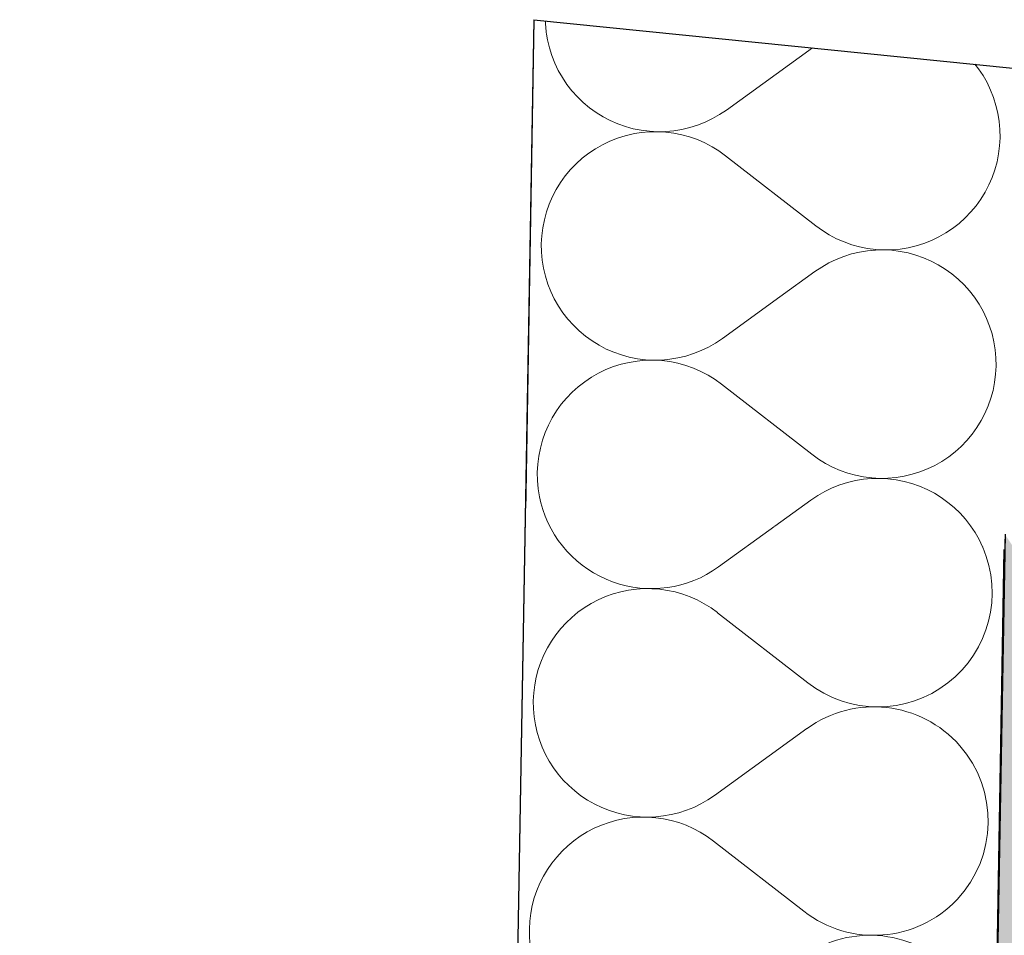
# Model space of a CAD drawing. Header units: millimetres. Extents: x -23738 to 4435, y -2716 to 20653.
# Tile 51 of 160: x -20642 to -20314, y 9880 to 10185. Entities that reach past the tile are written whole.
import ezdxf

# ---------------------------------------------------------------- set-up
doc = ezdxf.new("R2010")
doc.units = ezdxf.units.MM
doc.header["$MEASUREMENT"] = 0
doc.linetypes.add('Wipeout_Contour', pattern=[1000, 0, -1000])
for name, color, linetype in [('9._POHLED ZÁPADNÍ_2_Konstrukce - nosné', 7, 'Continuous'), ('9._POHLED ZÁPADNÍ_2_Nové_Konstrukce - nosné', 7, 'Continuous'), ('9._POHLED ZÁPADNÍ_2_Nové_Výplně – Řezové', 7, 'Continuous'), ('9._POHLED ZÁPADNÍ_2_Výplně – Řezové', 7, 'Continuous'), ('9._POHLED ZÁPADNÍ_2_VÝTAH VAR 1', 7, 'Continuous')]:
    doc.layers.add(name, color=color, linetype=linetype)

# ---------------------------------------------------------------- blocks, each defined once
blk = doc.blocks.new('*X2', base_point=(-24533.14, -6254.22))
at = {"layer": '9._POHLED ZÁPADNÍ_2_Nové_Výplně – Řezové', "color": 21, "linetype": 'Continuous', "lineweight": 20, "true_color": 0xffaaaa}
for p, q in [((-20466.61, 10185.09), (-20466.59, 10184.17)), ((-20466.59, 10184.17), (-20466.35, 10181.46)), ((-20466.35, 10181.46), (-20466.22, 10180.69)), ((-20377.54, 10176.1), (-20406.23, 10155.36)), ((-20322.15, 10169.11), (-20323.34, 10170.63)), ((-20320.64, 10166.85), (-20322.15, 10169.11)), ((-20319.29, 10164.49), (-20320.64, 10166.85)), ((-20318.12, 10162.03), (-20319.29, 10164.49)), ((-20317.12, 10159.5), (-20318.12, 10162.03)), ((-20316.31, 10156.91), (-20317.12, 10159.5)), ((-20408.49, 10153.84), (-20406.23, 10155.36)), ((-20315.68, 10154.26), (-20316.31, 10156.91)), ((-20413.31, 10151.32), (-20410.85, 10152.49)), ((-20410.85, 10152.49), (-20408.49, 10153.84)), ((-20315.24, 10151.57), (-20315.68, 10154.26)), ((-20438.49, 10149.47), (-20437.28, 10149.14)), ((-20437.28, 10149.14), (-20434.61, 10148.62)), ((-20434.61, 10148.62), (-20431.91, 10148.28)), ((-20426.47, 10148.19), (-20423.76, 10148.43)), ((-20423.76, 10148.43), (-20421.08, 10148.87)), ((-20421.08, 10148.87), (-20418.43, 10149.5)), ((-20418.43, 10149.5), (-20415.84, 10150.32)), ((-20415.84, 10150.32), (-20413.31, 10151.32)), ((-20315, 10148.86), (-20315.24, 10151.57)), ((-20314.95, 10146.14), (-20315, 10148.86)), ((-20434.62, 10147.85), (-20436.74, 10147.5)), ((-20431.91, 10148.09), (-20434.62, 10147.85)), ((-20431.91, 10148.28), (-20429.19, 10148.14)), ((-20429.19, 10148.14), (-20431.91, 10148.09)), ((-20429.19, 10148.14), (-20426.47, 10148.19)), ((-20426.48, 10147.99), (-20429.19, 10148.14)), ((-20423.78, 10147.65), (-20426.48, 10147.99)), ((-20421.11, 10147.12), (-20423.78, 10147.65)), ((-20418.49, 10146.4), (-20421.11, 10147.12)), ((-20415.92, 10145.49), (-20418.49, 10146.4)), ((-20413.43, 10144.41), (-20415.92, 10145.49)), ((-20315.09, 10143.43), (-20314.95, 10146.14)), ((-20411.02, 10143.14), (-20413.43, 10144.41)), ((-20408.7, 10141.71), (-20411.02, 10143.14)), ((-20315.43, 10140.73), (-20315.09, 10143.43)), ((-20406.5, 10140.12), (-20408.7, 10141.71)), ((-20376.42, 10116.74), (-20406.5, 10140.12)), ((-20315.96, 10138.06), (-20315.43, 10140.73)), ((-20317.58, 10132.87), (-20316.68, 10135.44)), ((-20316.68, 10135.44), (-20315.96, 10138.06)), ((-20318.67, 10130.38), (-20317.58, 10132.87)), ((-20319.93, 10127.96), (-20318.67, 10130.38)), ((-20322.95, 10123.44), (-20321.36, 10125.65)), ((-20321.36, 10125.65), (-20319.93, 10127.96)), ((-20324.69, 10121.36), (-20322.95, 10123.44)), ((-20328.61, 10117.58), (-20326.58, 10119.4)), ((-20326.58, 10119.4), (-20324.69, 10121.36)), ((-20376.42, 10116.74), (-20374.22, 10115.14)), ((-20333.02, 10114.4), (-20330.76, 10115.91)), ((-20330.76, 10115.91), (-20328.61, 10117.58)), ((-20374.22, 10115.14), (-20371.9, 10113.71)), ((-20371.9, 10113.71), (-20369.49, 10112.45)), ((-20369.49, 10112.45), (-20367, 10111.36)), ((-20337.84, 10111.88), (-20335.38, 10113.05)), ((-20335.38, 10113.05), (-20333.02, 10114.4)), ((-20367, 10111.36), (-20364.43, 10110.46)), ((-20364.43, 10110.46), (-20361.81, 10109.74)), ((-20361.81, 10109.74), (-20359.14, 10109.21)), ((-20359.14, 10109.21), (-20356.44, 10108.87)), ((-20351.01, 10108.77), (-20348.3, 10109.01)), ((-20348.3, 10109.01), (-20345.61, 10109.44)), ((-20345.61, 10109.44), (-20342.96, 10110.07)), ((-20342.96, 10110.07), (-20340.37, 10110.88)), ((-20340.37, 10110.88), (-20337.84, 10111.88)), ((-20367.08, 10106.54), (-20369.61, 10105.54)), ((-20364.49, 10107.36), (-20367.08, 10106.54)), ((-20361.84, 10107.98), (-20364.49, 10107.36)), ((-20359.16, 10108.42), (-20361.84, 10107.98)), ((-20356.45, 10108.67), (-20359.16, 10108.42)), ((-20353.73, 10108.72), (-20356.45, 10108.67)), ((-20356.44, 10108.87), (-20353.73, 10108.72)), ((-20353.73, 10108.72), (-20351.01, 10108.77)), ((-20351.01, 10108.58), (-20353.73, 10108.72)), ((-20348.31, 10108.24), (-20351.01, 10108.58)), ((-20345.64, 10107.71), (-20348.31, 10108.24)), ((-20343.02, 10107), (-20345.64, 10107.71)), ((-20340.45, 10106.09), (-20343.02, 10107)), ((-20337.96, 10105.01), (-20340.45, 10106.09)), ((-20374.43, 10103.01), (-20376.69, 10101.5)), ((-20372.07, 10104.36), (-20374.43, 10103.01)), ((-20369.61, 10105.54), (-20372.07, 10104.36)), ((-20335.54, 10103.75), (-20337.96, 10105.01)), ((-20333.23, 10102.32), (-20335.54, 10103.75)), ((-20376.69, 10101.5), (-20388.36, 10093.06)), ((-20331.02, 10100.73), (-20333.23, 10102.32)), ((-20328.93, 10098.99), (-20331.02, 10100.73)), ((-20326.97, 10097.1), (-20328.93, 10098.99)), ((-20325.15, 10095.08), (-20326.97, 10097.1)), ((-20323.48, 10092.93), (-20325.15, 10095.08)), ((-20321.97, 10090.67), (-20323.48, 10092.93)), ((-20320.62, 10088.31), (-20321.97, 10090.67)), ((-20319.45, 10085.85), (-20320.62, 10088.31)), ((-20318.45, 10083.32), (-20319.45, 10085.85)), ((-20317.63, 10080.73), (-20318.45, 10083.32)), ((-20317.01, 10078.08), (-20317.63, 10080.73)), ((-20316.57, 10075.4), (-20317.01, 10078.08)), ((-20316.33, 10072.69), (-20316.57, 10075.4)), ((-20316.42, 10067.25), (-20316.28, 10069.97)), ((-20316.28, 10069.97), (-20316.33, 10072.69)), ((-20316.76, 10064.55), (-20316.42, 10067.25)), ((-20317.29, 10061.88), (-20316.76, 10064.55)), ((-20318.01, 10059.26), (-20317.29, 10061.88)), ((-20320, 10054.2), (-20318.91, 10056.69)), ((-20318.91, 10056.69), (-20318.01, 10059.26)), ((-20321.26, 10051.79), (-20320, 10054.2)), ((-20322.69, 10049.47), (-20321.26, 10051.79)), ((-20326.02, 10045.18), (-20324.28, 10047.26)), ((-20324.28, 10047.26), (-20322.69, 10049.47)), ((-20327.91, 10043.22), (-20326.02, 10045.18)), ((-20332.08, 10039.73), (-20329.94, 10041.4)), ((-20329.94, 10041.4), (-20327.91, 10043.22)), ((-20337.93, 10036.29), (-20336.71, 10036.87)), ((-20336.71, 10036.87), (-20334.35, 10038.22)), ((-20334.35, 10038.22), (-20332.08, 10039.73))]:
    blk.add_line(p, q, dxfattribs=at)
blk = doc.blocks.new('*X4', base_point=(-24533.14, -6254.22))
at = {"layer": '9._POHLED ZÁPADNÍ_2_Nové_Výplně – Řezové', "color": 21, "linetype": 'Continuous', "lineweight": 20, "true_color": 0xffaaaa}
for p, q in [((-20466.22, 10180.69), (-20465.91, 10178.78)), ((-20465.91, 10178.78), (-20465.29, 10176.13)), ((-20465.29, 10176.13), (-20464.47, 10173.53)), ((-20464.47, 10173.53), (-20463.47, 10171)), ((-20463.47, 10171), (-20462.3, 10168.55)), ((-20462.3, 10168.55), (-20460.95, 10166.18)), ((-20460.95, 10166.18), (-20459.44, 10163.92)), ((-20459.44, 10163.92), (-20457.77, 10161.78)), ((-20457.77, 10161.78), (-20455.95, 10159.75)), ((-20455.95, 10159.75), (-20453.99, 10157.87)), ((-20453.99, 10157.87), (-20451.9, 10156.12)), ((-20451.9, 10156.12), (-20449.69, 10154.53)), ((-20449.69, 10154.53), (-20447.38, 10153.11)), ((-20447.38, 10153.11), (-20444.96, 10151.85)), ((-20444.96, 10151.85), (-20442.47, 10150.76)), ((-20442.47, 10150.76), (-20439.9, 10149.86)), ((-20439.9, 10149.86), (-20438.49, 10149.47)), ((-20442.55, 10145.97), (-20445.08, 10144.98)), ((-20439.96, 10146.79), (-20442.55, 10145.97)), ((-20437.31, 10147.41), (-20439.96, 10146.79)), ((-20436.74, 10147.5), (-20437.31, 10147.41)), ((-20449.9, 10142.46), (-20452.16, 10140.95)), ((-20447.54, 10143.8), (-20449.9, 10142.46)), ((-20445.08, 10144.98), (-20447.54, 10143.8)), ((-20454.31, 10139.28), (-20456.34, 10137.46)), ((-20452.16, 10140.95), (-20454.31, 10139.28)), ((-20458.23, 10135.5), (-20459.97, 10133.41)), ((-20456.34, 10137.46), (-20458.23, 10135.5)), ((-20459.97, 10133.41), (-20461.56, 10131.21)), ((-20462.99, 10128.89), (-20464.25, 10126.48)), ((-20461.56, 10131.21), (-20462.99, 10128.89)), ((-20464.25, 10126.48), (-20465.34, 10123.99)), ((-20465.34, 10123.99), (-20466.24, 10121.42)), ((-20466.24, 10121.42), (-20466.96, 10118.8)), ((-20467.49, 10116.13), (-20467.83, 10113.43)), ((-20466.96, 10118.8), (-20467.49, 10116.13)), ((-20467.83, 10113.43), (-20467.97, 10110.71)), ((-20467.97, 10110.71), (-20467.92, 10107.99)), ((-20467.92, 10107.99), (-20467.68, 10105.28)), ((-20467.68, 10105.28), (-20467.24, 10102.6)), ((-20467.24, 10102.6), (-20466.61, 10099.95)), ((-20466.61, 10099.95), (-20465.8, 10097.35)), ((-20465.8, 10097.35), (-20464.8, 10094.82)), ((-20464.8, 10094.82), (-20463.63, 10092.37)), ((-20388.36, 10093.06), (-20407.56, 10079.18)), ((-20463.63, 10092.37), (-20462.28, 10090.01)), ((-20462.28, 10090.01), (-20460.77, 10087.74)), ((-20460.77, 10087.74), (-20459.1, 10085.6)), ((-20459.1, 10085.6), (-20457.28, 10083.57)), ((-20457.28, 10083.57), (-20455.32, 10081.69)), ((-20455.32, 10081.69), (-20453.23, 10079.94)), ((-20453.23, 10079.94), (-20451.02, 10078.35)), ((-20451.02, 10078.35), (-20448.7, 10076.93)), ((-20448.7, 10076.93), (-20446.29, 10075.67)), ((-20414.63, 10075.14), (-20412.18, 10076.31)), ((-20412.18, 10076.31), (-20409.82, 10077.66)), ((-20409.82, 10077.66), (-20407.56, 10079.18)), ((-20446.29, 10075.67), (-20443.8, 10074.58)), ((-20443.8, 10074.58), (-20441.23, 10073.68)), ((-20441.23, 10073.68), (-20438.61, 10072.96)), ((-20438.61, 10072.96), (-20435.94, 10072.44)), ((-20422.41, 10072.69), (-20419.76, 10073.32)), ((-20419.76, 10073.32), (-20417.16, 10074.14)), ((-20417.16, 10074.14), (-20414.63, 10075.14)), ((-20443.88, 10069.79), (-20446.41, 10068.8)), ((-20441.28, 10070.61), (-20443.88, 10069.79)), ((-20438.64, 10071.23), (-20441.28, 10070.61)), ((-20435.95, 10071.67), (-20438.64, 10071.23)), ((-20433.24, 10071.91), (-20435.95, 10071.67)), ((-20435.94, 10072.44), (-20433.24, 10072.1)), ((-20433.24, 10072.1), (-20430.52, 10071.96)), ((-20430.52, 10071.96), (-20433.24, 10071.91)), ((-20430.52, 10071.96), (-20427.8, 10072.01)), ((-20427.8, 10071.81), (-20430.52, 10071.96)), ((-20427.8, 10072.01), (-20425.09, 10072.25)), ((-20425.11, 10071.47), (-20427.8, 10071.81)), ((-20422.44, 10070.94), (-20425.11, 10071.47)), ((-20425.09, 10072.25), (-20422.41, 10072.69)), ((-20419.81, 10070.22), (-20422.44, 10070.94)), ((-20417.25, 10069.31), (-20419.81, 10070.22)), ((-20448.87, 10067.62), (-20451.23, 10066.28)), ((-20446.41, 10068.8), (-20448.87, 10067.62)), ((-20414.75, 10068.23), (-20417.25, 10069.31)), ((-20412.34, 10066.96), (-20414.75, 10068.23)), ((-20410.03, 10065.53), (-20412.34, 10066.96)), ((-20455.64, 10063.1), (-20457.66, 10061.28)), ((-20453.49, 10064.77), (-20455.64, 10063.1)), ((-20451.23, 10066.28), (-20453.49, 10064.77)), ((-20407.82, 10063.94), (-20410.03, 10065.53)), ((-20377.75, 10040.56), (-20407.82, 10063.94)), ((-20457.66, 10061.28), (-20459.55, 10059.32)), ((-20461.3, 10057.23), (-20462.89, 10055.03)), ((-20459.55, 10059.32), (-20461.3, 10057.23)), ((-20462.89, 10055.03), (-20464.32, 10052.71)), ((-20465.58, 10050.3), (-20466.66, 10047.81)), ((-20464.32, 10052.71), (-20465.58, 10050.3)), ((-20466.66, 10047.81), (-20467.57, 10045.24)), ((-20467.57, 10045.24), (-20468.29, 10042.62)), ((-20468.29, 10042.62), (-20468.82, 10039.95)), ((-20377.75, 10040.56), (-20375.55, 10038.96)), ((-20469.15, 10037.25), (-20469.3, 10034.53)), ((-20468.82, 10039.95), (-20469.15, 10037.25)), ((-20375.55, 10038.96), (-20373.23, 10037.53)), ((-20373.23, 10037.53), (-20370.82, 10036.27)), ((-20469.3, 10034.53), (-20469.25, 10031.81)), ((-20370.82, 10036.27), (-20368.33, 10035.18)), ((-20368.33, 10035.18), (-20365.76, 10034.28)), ((-20365.76, 10034.28), (-20363.14, 10033.56)), ((-20363.14, 10033.56), (-20360.47, 10033.03)), ((-20346.94, 10033.27), (-20344.29, 10033.89)), ((-20344.29, 10033.89), (-20341.7, 10034.7)), ((-20341.7, 10034.7), (-20339.16, 10035.7)), ((-20339.16, 10035.7), (-20337.93, 10036.29)), ((-20469.25, 10031.81), (-20469.01, 10029.1)), ((-20368.41, 10030.36), (-20370.94, 10029.36)), ((-20365.82, 10031.18), (-20368.41, 10030.36)), ((-20363.17, 10031.81), (-20365.82, 10031.18)), ((-20360.48, 10032.24), (-20363.17, 10031.81)), ((-20357.78, 10032.49), (-20360.48, 10032.24)), ((-20360.47, 10033.03), (-20357.77, 10032.69)), ((-20355.06, 10032.54), (-20357.78, 10032.49)), ((-20357.77, 10032.69), (-20355.06, 10032.54)), ((-20355.06, 10032.54), (-20352.33, 10032.59)), ((-20352.34, 10032.4), (-20355.06, 10032.54)), ((-20349.64, 10032.06), (-20352.34, 10032.4)), ((-20352.33, 10032.59), (-20349.63, 10032.83)), ((-20346.97, 10031.53), (-20349.64, 10032.06)), ((-20349.63, 10032.83), (-20346.94, 10033.27)), ((-20344.35, 10030.82), (-20346.97, 10031.53)), ((-20341.78, 10029.91), (-20344.35, 10030.82)), ((-20469.01, 10029.1), (-20468.57, 10026.42)), ((-20373.39, 10028.18), (-20375.76, 10026.84)), ((-20370.94, 10029.36), (-20373.39, 10028.18)), ((-20339.28, 10028.83), (-20341.78, 10029.91)), ((-20336.87, 10027.57), (-20339.28, 10028.83)), ((-20334.56, 10026.14), (-20336.87, 10027.57)), ((-20468.57, 10026.42), (-20467.94, 10023.77)), ((-20467.94, 10023.77), (-20467.13, 10021.17)), ((-20378.02, 10025.32), (-20408.89, 10003)), ((-20375.76, 10026.84), (-20378.02, 10025.32)), ((-20332.35, 10024.55), (-20334.56, 10026.14)), ((-20330.26, 10022.81), (-20332.35, 10024.55)), ((-20467.13, 10021.17), (-20466.13, 10018.64)), ((-20328.3, 10020.92), (-20330.26, 10022.81)), ((-20326.48, 10018.9), (-20328.3, 10020.92)), ((-20466.13, 10018.64), (-20464.95, 10016.19)), ((-20324.81, 10016.75), (-20326.48, 10018.9)), ((-20464.95, 10016.19), (-20463.61, 10013.83)), ((-20463.61, 10013.83), (-20462.09, 10011.57)), ((-20323.3, 10014.49), (-20324.81, 10016.75)), ((-20321.95, 10012.13), (-20323.3, 10014.49)), ((-20462.09, 10011.57), (-20460.42, 10009.42)), ((-20320.77, 10009.68), (-20321.95, 10012.13)), ((-20460.42, 10009.42), (-20458.6, 10007.4)), ((-20458.6, 10007.4), (-20456.64, 10005.51)), ((-20319.78, 10007.14), (-20320.77, 10009.68)), ((-20456.64, 10005.51), (-20454.56, 10003.77)), ((-20318.96, 10004.55), (-20319.78, 10007.14)), ((-20318.34, 10001.9), (-20318.96, 10004.55)), ((-20454.56, 10003.77), (-20452.35, 10002.18)), ((-20452.35, 10002.18), (-20450.03, 10000.75)), ((-20450.03, 10000.75), (-20447.62, 9999.49)), ((-20413.51, 10000.13), (-20411.15, 10001.48)), ((-20411.15, 10001.48), (-20408.89, 10003)), ((-20317.9, 9999.22), (-20318.34, 10001.9)), ((-20447.62, 9999.49), (-20445.13, 9998.41)), ((-20445.13, 9998.41), (-20442.56, 9997.5)), ((-20442.56, 9997.5), (-20439.93, 9996.79)), ((-20421.09, 9997.14), (-20418.49, 9997.96)), ((-20418.49, 9997.96), (-20415.96, 9998.96)), ((-20415.96, 9998.96), (-20413.51, 10000.13)), ((-20317.66, 9996.51), (-20317.9, 9999.22)), ((-20442.61, 9994.43), (-20445.21, 9993.62)), ((-20439.96, 9995.05), (-20442.61, 9994.43)), ((-20437.28, 9995.49), (-20439.96, 9995.05)), ((-20439.93, 9996.79), (-20437.27, 9996.26)), ((-20434.57, 9995.73), (-20437.28, 9995.49)), ((-20437.27, 9996.26), (-20434.57, 9995.92)), ((-20434.57, 9995.92), (-20431.85, 9995.78)), ((-20431.85, 9995.78), (-20434.57, 9995.73)), ((-20431.85, 9995.78), (-20429.13, 9995.83)), ((-20429.13, 9995.63), (-20431.85, 9995.78)), ((-20429.13, 9995.83), (-20426.42, 9996.08)), ((-20426.43, 9995.29), (-20429.13, 9995.63)), ((-20423.77, 9994.76), (-20426.43, 9995.29)), ((-20426.42, 9996.08), (-20423.73, 9996.51)), ((-20421.14, 9994.04), (-20423.77, 9994.76)), ((-20423.73, 9996.51), (-20421.09, 9997.14)), ((-20418.58, 9993.13), (-20421.14, 9994.04)), ((-20317.61, 9993.79), (-20317.66, 9996.51)), ((-20450.19, 9991.45), (-20452.56, 9990.1)), ((-20447.74, 9992.62), (-20450.19, 9991.45)), ((-20445.21, 9993.62), (-20447.74, 9992.62)), ((-20416.08, 9992.05), (-20418.58, 9993.13)), ((-20413.67, 9990.79), (-20416.08, 9992.05)), ((-20411.36, 9989.35), (-20413.67, 9990.79)), ((-20318.09, 9988.37), (-20317.75, 9991.07)), ((-20317.75, 9991.07), (-20317.61, 9993.79)), ((-20454.82, 9988.59), (-20456.97, 9986.92)), ((-20452.56, 9990.1), (-20454.82, 9988.59)), ((-20409.15, 9987.76), (-20411.36, 9989.35)), ((-20379.08, 9964.38), (-20409.15, 9987.76)), ((-20318.62, 9985.7), (-20318.09, 9988.37)), ((-20458.99, 9985.1), (-20460.88, 9983.14)), ((-20456.97, 9986.92), (-20458.99, 9985.1)), ((-20319.34, 9983.08), (-20318.62, 9985.7)), ((-20462.63, 9981.06), (-20464.22, 9978.85)), ((-20460.88, 9983.14), (-20462.63, 9981.06)), ((-20320.24, 9980.51), (-20319.34, 9983.08)), ((-20464.22, 9978.85), (-20465.65, 9976.53)), ((-20322.59, 9975.61), (-20321.33, 9978.02)), ((-20321.33, 9978.02), (-20320.24, 9980.51)), ((-20465.65, 9976.53), (-20466.91, 9974.12)), ((-20324.02, 9973.29), (-20322.59, 9975.61)), ((-20467.99, 9971.63), (-20468.9, 9969.06)), ((-20466.91, 9974.12), (-20467.99, 9971.63)), ((-20327.35, 9969), (-20325.61, 9971.09)), ((-20325.61, 9971.09), (-20324.02, 9973.29)), ((-20468.9, 9969.06), (-20469.61, 9966.44)), ((-20329.24, 9967.04), (-20327.35, 9969)), ((-20469.61, 9966.44), (-20470.14, 9963.77)), ((-20333.41, 9963.55), (-20331.26, 9965.22)), ((-20331.26, 9965.22), (-20329.24, 9967.04)), ((-20470.14, 9963.77), (-20470.48, 9961.07)), ((-20379.08, 9964.38), (-20376.87, 9962.79)), ((-20376.87, 9962.79), (-20374.56, 9961.35)), ((-20374.56, 9961.35), (-20372.15, 9960.09)), ((-20338.04, 9960.69), (-20335.67, 9962.04)), ((-20335.67, 9962.04), (-20333.41, 9963.55)), ((-20470.48, 9961.07), (-20470.63, 9958.35)), ((-20470.63, 9958.35), (-20470.58, 9955.63)), ((-20372.15, 9960.09), (-20369.66, 9959.01)), ((-20369.66, 9959.01), (-20367.09, 9958.1)), ((-20367.09, 9958.1), (-20364.47, 9957.38)), ((-20345.62, 9957.71), (-20343.02, 9958.52)), ((-20343.02, 9958.52), (-20340.49, 9959.52)), ((-20340.49, 9959.52), (-20338.04, 9960.69)), ((-20470.58, 9955.63), (-20470.33, 9952.92)), ((-20367.14, 9955), (-20369.74, 9954.18)), ((-20364.5, 9955.63), (-20367.14, 9955)), ((-20361.81, 9956.06), (-20364.5, 9955.63)), ((-20364.47, 9957.38), (-20361.8, 9956.85)), ((-20359.1, 9956.31), (-20361.81, 9956.06)), ((-20361.8, 9956.85), (-20359.1, 9956.51)), ((-20359.1, 9956.51), (-20356.38, 9956.36)), ((-20356.38, 9956.36), (-20359.1, 9956.31)), ((-20356.38, 9956.36), (-20353.66, 9956.41)), ((-20353.67, 9956.22), (-20356.38, 9956.36)), ((-20350.97, 9955.88), (-20353.67, 9956.22)), ((-20353.66, 9956.41), (-20350.95, 9956.65)), ((-20348.3, 9955.35), (-20350.97, 9955.88)), ((-20350.95, 9956.65), (-20348.27, 9957.09)), ((-20345.67, 9954.64), (-20348.3, 9955.35)), ((-20348.27, 9957.09), (-20345.62, 9957.71)), ((-20343.11, 9953.73), (-20345.67, 9954.64)), ((-20470.33, 9952.92), (-20469.9, 9950.24)), ((-20374.72, 9952.01), (-20377.09, 9950.66)), ((-20372.27, 9953.18), (-20374.72, 9952.01)), ((-20369.74, 9954.18), (-20372.27, 9953.18)), ((-20340.61, 9952.65), (-20343.11, 9953.73)), ((-20338.2, 9951.39), (-20340.61, 9952.65)), ((-20335.88, 9949.96), (-20338.2, 9951.39)), ((-20469.9, 9950.24), (-20469.27, 9947.59)), ((-20379.35, 9949.14), (-20410.22, 9926.82)), ((-20377.09, 9950.66), (-20379.35, 9949.14)), ((-20333.68, 9948.38), (-20335.88, 9949.96)), ((-20331.59, 9946.63), (-20333.68, 9948.38)), ((-20469.27, 9947.59), (-20468.46, 9945)), ((-20468.46, 9945), (-20467.46, 9942.46)), ((-20329.63, 9944.74), (-20331.59, 9946.63)), ((-20467.46, 9942.46), (-20466.28, 9940.01)), ((-20327.81, 9942.72), (-20329.63, 9944.74)), ((-20326.14, 9940.57), (-20327.81, 9942.72)), ((-20466.28, 9940.01), (-20464.93, 9937.65)), ((-20324.63, 9938.31), (-20326.14, 9940.57)), ((-20323.28, 9935.95), (-20324.63, 9938.31)), ((-20464.93, 9937.65), (-20463.42, 9935.39)), ((-20463.42, 9935.39), (-20461.75, 9933.24)), ((-20322.1, 9933.5), (-20323.28, 9935.95)), ((-20461.75, 9933.24), (-20459.93, 9931.22)), ((-20321.1, 9930.97), (-20322.1, 9933.5)), ((-20459.93, 9931.22), (-20457.97, 9929.33)), ((-20457.97, 9929.33), (-20455.88, 9927.59)), ((-20320.29, 9928.37), (-20321.1, 9930.97)), ((-20319.66, 9925.72), (-20320.29, 9928.37)), ((-20455.88, 9927.59), (-20453.68, 9926)), ((-20453.68, 9926), (-20451.36, 9924.57)), ((-20414.84, 9923.96), (-20412.48, 9925.31)), ((-20412.48, 9925.31), (-20410.22, 9926.82)), ((-20319.23, 9923.04), (-20319.66, 9925.72)), ((-20451.36, 9924.57), (-20448.95, 9923.31)), ((-20448.95, 9923.31), (-20446.45, 9922.23)), ((-20446.45, 9922.23), (-20443.89, 9921.32)), ((-20419.82, 9921.78), (-20417.29, 9922.78)), ((-20417.29, 9922.78), (-20414.84, 9923.96)), ((-20318.98, 9920.33), (-20319.23, 9923.04)), ((-20441.29, 9918.87), (-20443.94, 9918.25)), ((-20443.89, 9921.32), (-20441.26, 9920.61)), ((-20438.61, 9919.31), (-20441.29, 9918.87)), ((-20441.26, 9920.61), (-20438.59, 9920.08)), ((-20435.9, 9919.55), (-20438.61, 9919.31)), ((-20438.59, 9920.08), (-20435.89, 9919.74)), ((-20433.18, 9919.6), (-20435.9, 9919.55)), ((-20435.89, 9919.74), (-20433.18, 9919.6)), ((-20433.18, 9919.6), (-20430.46, 9919.65)), ((-20430.46, 9919.45), (-20433.18, 9919.6)), ((-20430.46, 9919.65), (-20427.75, 9919.9)), ((-20427.76, 9919.11), (-20430.46, 9919.45)), ((-20425.09, 9918.58), (-20427.76, 9919.11)), ((-20427.75, 9919.9), (-20425.06, 9920.33)), ((-20422.47, 9917.86), (-20425.09, 9918.58)), ((-20425.06, 9920.33), (-20422.42, 9920.96)), ((-20422.42, 9920.96), (-20419.82, 9921.78)), ((-20318.93, 9917.61), (-20318.98, 9920.33)), ((-20451.52, 9915.27), (-20453.89, 9913.92)), ((-20449.07, 9916.44), (-20451.52, 9915.27)), ((-20446.54, 9917.44), (-20449.07, 9916.44)), ((-20443.94, 9918.25), (-20446.54, 9917.44)), ((-20419.9, 9916.96), (-20422.47, 9917.86)), ((-20417.41, 9915.87), (-20419.9, 9916.96)), ((-20415, 9914.61), (-20417.41, 9915.87)), ((-20319.08, 9914.89), (-20318.93, 9917.61)), ((-20456.15, 9912.41), (-20458.3, 9910.74)), ((-20453.89, 9913.92), (-20456.15, 9912.41)), ((-20412.69, 9913.18), (-20415, 9914.61)), ((-20410.48, 9911.58), (-20412.69, 9913.18)), ((-20319.95, 9909.52), (-20319.42, 9912.19)), ((-20319.42, 9912.19), (-20319.08, 9914.89)), ((-20460.32, 9908.92), (-20462.21, 9906.96)), ((-20458.3, 9910.74), (-20460.32, 9908.92)), ((-20380.41, 9888.2), (-20410.48, 9911.58)), ((-20320.66, 9906.9), (-20319.95, 9909.52)), ((-20462.21, 9906.96), (-20463.95, 9904.88)), ((-20321.57, 9904.33), (-20320.66, 9906.9)), ((-20465.54, 9902.67), (-20466.97, 9900.35)), ((-20463.95, 9904.88), (-20465.54, 9902.67)), ((-20322.65, 9901.84), (-20321.57, 9904.33)), ((-20466.97, 9900.35), (-20468.23, 9897.94)), ((-20325.34, 9897.11), (-20323.91, 9899.43)), ((-20323.91, 9899.43), (-20322.65, 9901.84)), ((-20468.23, 9897.94), (-20469.32, 9895.45)), ((-20326.93, 9894.91), (-20325.34, 9897.11)), ((-20470.22, 9892.88), (-20470.94, 9890.26)), ((-20469.32, 9895.45), (-20470.22, 9892.88)), ((-20330.57, 9890.86), (-20328.68, 9892.82)), ((-20328.68, 9892.82), (-20326.93, 9894.91)), ((-20470.94, 9890.26), (-20471.47, 9887.59)), ((-20334.74, 9887.37), (-20332.59, 9889.04)), ((-20332.59, 9889.04), (-20330.57, 9890.86)), ((-20471.47, 9887.59), (-20471.81, 9884.89)), ((-20380.41, 9888.2), (-20378.2, 9886.61)), ((-20378.2, 9886.61), (-20375.89, 9885.18)), ((-20339.37, 9884.52), (-20337, 9885.86)), ((-20337, 9885.86), (-20334.74, 9887.37)), ((-20471.81, 9884.89), (-20471.96, 9882.17)), ((-20375.89, 9885.18), (-20373.48, 9883.91)), ((-20373.48, 9883.91), (-20370.98, 9882.83)), ((-20370.98, 9882.83), (-20368.42, 9881.92)), ((-20344.35, 9882.35), (-20341.82, 9883.34)), ((-20341.82, 9883.34), (-20339.37, 9884.52)), ((-20471.96, 9882.17), (-20471.91, 9879.45)), ((-20368.42, 9881.92), (-20365.8, 9881.2)), ((-20365.8, 9881.2), (-20363.13, 9880.67)), ((-20363.13, 9880.67), (-20360.43, 9880.33)), ((-20360.43, 9880.33), (-20357.71, 9880.18)), ((-20357.71, 9880.18), (-20354.99, 9880.23)), ((-20354.99, 9880.23), (-20352.28, 9880.47)), ((-20352.28, 9880.47), (-20349.6, 9880.91)), ((-20349.6, 9880.91), (-20346.95, 9881.53)), ((-20346.95, 9881.53), (-20344.35, 9882.35))]:
    blk.add_line(p, q, dxfattribs=at)
blk = doc.blocks.new('*X17', base_point=(-24533.14, -6254.22))
at = {"layer": '9._POHLED ZÁPADNÍ_2_Nové_Výplně – Řezové', "color": 21, "linetype": 'Continuous', "lineweight": 20, "true_color": 0xffaaaa}
for p, q in [((-20466.61, 10185.09), (-20466.59, 10184.17)), ((-20466.59, 10184.17), (-20466.35, 10181.46)), ((-20466.35, 10181.46), (-20466.22, 10180.69)), ((-20377.54, 10176.1), (-20406.23, 10155.36)), ((-20322.15, 10169.11), (-20323.34, 10170.63)), ((-20320.64, 10166.85), (-20322.15, 10169.11)), ((-20319.29, 10164.49), (-20320.64, 10166.85)), ((-20318.12, 10162.03), (-20319.29, 10164.49)), ((-20317.12, 10159.5), (-20318.12, 10162.03)), ((-20316.31, 10156.91), (-20317.12, 10159.5)), ((-20408.49, 10153.84), (-20406.23, 10155.36)), ((-20315.68, 10154.26), (-20316.31, 10156.91)), ((-20413.31, 10151.32), (-20410.85, 10152.49)), ((-20410.85, 10152.49), (-20408.49, 10153.84)), ((-20315.24, 10151.57), (-20315.68, 10154.26)), ((-20438.49, 10149.47), (-20437.28, 10149.14)), ((-20437.28, 10149.14), (-20434.61, 10148.62)), ((-20434.61, 10148.62), (-20431.91, 10148.28)), ((-20426.47, 10148.19), (-20423.76, 10148.43)), ((-20423.76, 10148.43), (-20421.08, 10148.87)), ((-20421.08, 10148.87), (-20418.43, 10149.5)), ((-20418.43, 10149.5), (-20415.84, 10150.32)), ((-20415.84, 10150.32), (-20413.31, 10151.32)), ((-20315, 10148.86), (-20315.24, 10151.57)), ((-20314.95, 10146.14), (-20315, 10148.86)), ((-20434.62, 10147.85), (-20436.74, 10147.5)), ((-20431.91, 10148.09), (-20434.62, 10147.85)), ((-20431.91, 10148.28), (-20429.19, 10148.14)), ((-20429.19, 10148.14), (-20431.91, 10148.09)), ((-20429.19, 10148.14), (-20426.47, 10148.19)), ((-20426.48, 10147.99), (-20429.19, 10148.14)), ((-20423.78, 10147.65), (-20426.48, 10147.99)), ((-20421.11, 10147.12), (-20423.78, 10147.65)), ((-20418.49, 10146.4), (-20421.11, 10147.12)), ((-20415.92, 10145.49), (-20418.49, 10146.4)), ((-20413.43, 10144.41), (-20415.92, 10145.49)), ((-20315.09, 10143.43), (-20314.95, 10146.14)), ((-20411.02, 10143.14), (-20413.43, 10144.41)), ((-20408.7, 10141.71), (-20411.02, 10143.14)), ((-20315.43, 10140.73), (-20315.09, 10143.43)), ((-20406.5, 10140.12), (-20408.7, 10141.71)), ((-20376.42, 10116.74), (-20406.5, 10140.12)), ((-20315.96, 10138.06), (-20315.43, 10140.73)), ((-20317.58, 10132.87), (-20316.68, 10135.44)), ((-20316.68, 10135.44), (-20315.96, 10138.06)), ((-20318.67, 10130.38), (-20317.58, 10132.87)), ((-20319.93, 10127.96), (-20318.67, 10130.38)), ((-20322.95, 10123.44), (-20321.36, 10125.65)), ((-20321.36, 10125.65), (-20319.93, 10127.96)), ((-20324.69, 10121.36), (-20322.95, 10123.44)), ((-20328.61, 10117.58), (-20326.58, 10119.4)), ((-20326.58, 10119.4), (-20324.69, 10121.36)), ((-20376.42, 10116.74), (-20374.22, 10115.14)), ((-20333.02, 10114.4), (-20330.76, 10115.91)), ((-20330.76, 10115.91), (-20328.61, 10117.58)), ((-20374.22, 10115.14), (-20371.9, 10113.71)), ((-20371.9, 10113.71), (-20369.49, 10112.45)), ((-20369.49, 10112.45), (-20367, 10111.36)), ((-20337.84, 10111.88), (-20335.38, 10113.05)), ((-20335.38, 10113.05), (-20333.02, 10114.4)), ((-20367, 10111.36), (-20364.43, 10110.46)), ((-20364.43, 10110.46), (-20361.81, 10109.74)), ((-20361.81, 10109.74), (-20359.14, 10109.21)), ((-20359.14, 10109.21), (-20356.44, 10108.87)), ((-20351.01, 10108.77), (-20348.3, 10109.01)), ((-20348.3, 10109.01), (-20345.61, 10109.44)), ((-20345.61, 10109.44), (-20342.96, 10110.07)), ((-20342.96, 10110.07), (-20340.37, 10110.88)), ((-20340.37, 10110.88), (-20337.84, 10111.88)), ((-20367.08, 10106.54), (-20369.61, 10105.54)), ((-20364.49, 10107.36), (-20367.08, 10106.54)), ((-20361.84, 10107.98), (-20364.49, 10107.36)), ((-20359.16, 10108.42), (-20361.84, 10107.98)), ((-20356.45, 10108.67), (-20359.16, 10108.42)), ((-20353.73, 10108.72), (-20356.45, 10108.67)), ((-20356.44, 10108.87), (-20353.73, 10108.72)), ((-20353.73, 10108.72), (-20351.01, 10108.77)), ((-20351.01, 10108.58), (-20353.73, 10108.72)), ((-20348.31, 10108.24), (-20351.01, 10108.58)), ((-20345.64, 10107.71), (-20348.31, 10108.24)), ((-20343.02, 10107), (-20345.64, 10107.71)), ((-20340.45, 10106.09), (-20343.02, 10107)), ((-20337.96, 10105.01), (-20340.45, 10106.09)), ((-20374.43, 10103.01), (-20376.69, 10101.5)), ((-20372.07, 10104.36), (-20374.43, 10103.01)), ((-20369.61, 10105.54), (-20372.07, 10104.36)), ((-20335.54, 10103.75), (-20337.96, 10105.01)), ((-20333.23, 10102.32), (-20335.54, 10103.75)), ((-20376.69, 10101.5), (-20388.36, 10093.06)), ((-20331.02, 10100.73), (-20333.23, 10102.32)), ((-20328.93, 10098.99), (-20331.02, 10100.73)), ((-20326.97, 10097.1), (-20328.93, 10098.99)), ((-20325.15, 10095.08), (-20326.97, 10097.1)), ((-20323.48, 10092.93), (-20325.15, 10095.08)), ((-20321.97, 10090.67), (-20323.48, 10092.93)), ((-20320.62, 10088.31), (-20321.97, 10090.67)), ((-20319.45, 10085.85), (-20320.62, 10088.31)), ((-20318.45, 10083.32), (-20319.45, 10085.85)), ((-20317.63, 10080.73), (-20318.45, 10083.32)), ((-20317.01, 10078.08), (-20317.63, 10080.73)), ((-20316.57, 10075.4), (-20317.01, 10078.08)), ((-20316.33, 10072.69), (-20316.57, 10075.4)), ((-20316.42, 10067.25), (-20316.28, 10069.97)), ((-20316.28, 10069.97), (-20316.33, 10072.69)), ((-20316.76, 10064.55), (-20316.42, 10067.25)), ((-20317.29, 10061.88), (-20316.76, 10064.55)), ((-20318.01, 10059.26), (-20317.29, 10061.88)), ((-20320, 10054.2), (-20318.91, 10056.69)), ((-20318.91, 10056.69), (-20318.01, 10059.26)), ((-20321.26, 10051.79), (-20320, 10054.2)), ((-20322.69, 10049.47), (-20321.26, 10051.79)), ((-20326.02, 10045.18), (-20324.28, 10047.26)), ((-20324.28, 10047.26), (-20322.69, 10049.47)), ((-20327.91, 10043.22), (-20326.02, 10045.18)), ((-20332.08, 10039.73), (-20329.94, 10041.4)), ((-20329.94, 10041.4), (-20327.91, 10043.22)), ((-20337.93, 10036.29), (-20336.71, 10036.87)), ((-20336.71, 10036.87), (-20334.35, 10038.22)), ((-20334.35, 10038.22), (-20332.08, 10039.73))]:
    blk.add_line(p, q, dxfattribs=at)
blk = doc.blocks.new('*X18', base_point=(-24533.14, -6254.22))
at = {"layer": '9._POHLED ZÁPADNÍ_2_Nové_Výplně – Řezové', "color": 21, "linetype": 'Continuous', "lineweight": 20, "true_color": 0xffaaaa}
for p, q in [((-20390.13, 10016.56), (-20408.89, 10003)), ((-20379.08, 9964.38), (-20409.15, 9987.76)), ((-20379.35, 9949.14), (-20410.22, 9926.82)), ((-20380.41, 9888.2), (-20410.48, 9911.58))]:
    blk.add_line(p, q, dxfattribs=at)
for centre, start, end in [((-20431.21, 10033.87), 194.3465, 305.8711), ((-20355.69, 9994.45), 232.1313, 23.3643), ((-20432.54, 9957.69), 52.1313, 179.0012), ((-20432.54, 9957.69), 179.0012, 305.8711), ((-20357.02, 9918.27), 232.1313, 125.8711), ((-20433.87, 9881.51), 52.1313, 179.0012), ((-20433.87, 9881.51), 179.0012, 305.8711), ((-20358.35, 9842.09), 232.1313, 125.8711)]:
    blk.add_arc(centre, 38.1, start, end, dxfattribs=at)
blk = doc.blocks.new('*X19', base_point=(-24533.14, -6254.22))
at = {"layer": '9._POHLED ZÁPADNÍ_2_Nové_Výplně – Řezové', "color": 21, "linetype": 'Continuous', "lineweight": 20, "true_color": 0xffaaaa}
for p, q in [((-20466.22, 10180.69), (-20465.91, 10178.78)), ((-20465.91, 10178.78), (-20465.29, 10176.13)), ((-20465.29, 10176.13), (-20464.47, 10173.53)), ((-20464.47, 10173.53), (-20463.47, 10171)), ((-20463.47, 10171), (-20462.3, 10168.55)), ((-20462.3, 10168.55), (-20460.95, 10166.18)), ((-20460.95, 10166.18), (-20459.44, 10163.92)), ((-20459.44, 10163.92), (-20457.77, 10161.78)), ((-20457.77, 10161.78), (-20455.95, 10159.75)), ((-20455.95, 10159.75), (-20453.99, 10157.87)), ((-20453.99, 10157.87), (-20451.9, 10156.12)), ((-20451.9, 10156.12), (-20449.69, 10154.53)), ((-20449.69, 10154.53), (-20447.38, 10153.11)), ((-20447.38, 10153.11), (-20444.96, 10151.85)), ((-20444.96, 10151.85), (-20442.47, 10150.76)), ((-20442.47, 10150.76), (-20439.9, 10149.86)), ((-20439.9, 10149.86), (-20438.49, 10149.47)), ((-20442.55, 10145.97), (-20445.08, 10144.98)), ((-20439.96, 10146.79), (-20442.55, 10145.97)), ((-20437.31, 10147.41), (-20439.96, 10146.79)), ((-20436.74, 10147.5), (-20437.31, 10147.41)), ((-20449.9, 10142.46), (-20452.16, 10140.95)), ((-20447.54, 10143.8), (-20449.9, 10142.46)), ((-20445.08, 10144.98), (-20447.54, 10143.8)), ((-20454.31, 10139.28), (-20456.34, 10137.46)), ((-20452.16, 10140.95), (-20454.31, 10139.28)), ((-20458.23, 10135.5), (-20459.97, 10133.41)), ((-20456.34, 10137.46), (-20458.23, 10135.5)), ((-20459.97, 10133.41), (-20461.56, 10131.21)), ((-20462.99, 10128.89), (-20464.25, 10126.48)), ((-20461.56, 10131.21), (-20462.99, 10128.89)), ((-20464.25, 10126.48), (-20465.34, 10123.99)), ((-20465.34, 10123.99), (-20466.24, 10121.42)), ((-20466.24, 10121.42), (-20466.96, 10118.8)), ((-20467.49, 10116.13), (-20467.83, 10113.43)), ((-20466.96, 10118.8), (-20467.49, 10116.13)), ((-20467.83, 10113.43), (-20467.97, 10110.71)), ((-20467.97, 10110.71), (-20467.92, 10107.99)), ((-20467.92, 10107.99), (-20467.68, 10105.28)), ((-20467.68, 10105.28), (-20467.24, 10102.6)), ((-20467.24, 10102.6), (-20466.61, 10099.95)), ((-20466.61, 10099.95), (-20465.8, 10097.35)), ((-20465.8, 10097.35), (-20464.8, 10094.82)), ((-20464.8, 10094.82), (-20463.63, 10092.37)), ((-20388.36, 10093.06), (-20407.56, 10079.18)), ((-20463.63, 10092.37), (-20462.28, 10090.01)), ((-20462.28, 10090.01), (-20460.77, 10087.74)), ((-20460.77, 10087.74), (-20459.1, 10085.6)), ((-20459.1, 10085.6), (-20457.28, 10083.57)), ((-20457.28, 10083.57), (-20455.32, 10081.69)), ((-20455.32, 10081.69), (-20453.23, 10079.94)), ((-20453.23, 10079.94), (-20451.02, 10078.35)), ((-20451.02, 10078.35), (-20448.7, 10076.93)), ((-20448.7, 10076.93), (-20446.29, 10075.67)), ((-20414.63, 10075.14), (-20412.18, 10076.31)), ((-20412.18, 10076.31), (-20409.82, 10077.66)), ((-20409.82, 10077.66), (-20407.56, 10079.18)), ((-20446.29, 10075.67), (-20443.8, 10074.58)), ((-20443.8, 10074.58), (-20441.23, 10073.68)), ((-20441.23, 10073.68), (-20438.61, 10072.96)), ((-20438.61, 10072.96), (-20435.94, 10072.44)), ((-20422.41, 10072.69), (-20419.76, 10073.32)), ((-20419.76, 10073.32), (-20417.16, 10074.14)), ((-20417.16, 10074.14), (-20414.63, 10075.14)), ((-20443.88, 10069.79), (-20446.41, 10068.8)), ((-20441.28, 10070.61), (-20443.88, 10069.79)), ((-20438.64, 10071.23), (-20441.28, 10070.61)), ((-20435.95, 10071.67), (-20438.64, 10071.23)), ((-20433.24, 10071.91), (-20435.95, 10071.67)), ((-20435.94, 10072.44), (-20433.24, 10072.1)), ((-20433.24, 10072.1), (-20430.52, 10071.96)), ((-20430.52, 10071.96), (-20433.24, 10071.91)), ((-20430.52, 10071.96), (-20427.8, 10072.01)), ((-20427.8, 10071.81), (-20430.52, 10071.96)), ((-20427.8, 10072.01), (-20425.09, 10072.25)), ((-20425.11, 10071.47), (-20427.8, 10071.81)), ((-20422.44, 10070.94), (-20425.11, 10071.47)), ((-20425.09, 10072.25), (-20422.41, 10072.69)), ((-20419.81, 10070.22), (-20422.44, 10070.94)), ((-20417.25, 10069.31), (-20419.81, 10070.22)), ((-20448.87, 10067.62), (-20451.23, 10066.28)), ((-20446.41, 10068.8), (-20448.87, 10067.62)), ((-20414.75, 10068.23), (-20417.25, 10069.31)), ((-20412.34, 10066.96), (-20414.75, 10068.23)), ((-20410.03, 10065.53), (-20412.34, 10066.96)), ((-20455.64, 10063.1), (-20457.66, 10061.28)), ((-20453.49, 10064.77), (-20455.64, 10063.1)), ((-20451.23, 10066.28), (-20453.49, 10064.77)), ((-20407.82, 10063.94), (-20410.03, 10065.53)), ((-20377.75, 10040.56), (-20407.82, 10063.94)), ((-20457.66, 10061.28), (-20459.55, 10059.32)), ((-20461.3, 10057.23), (-20462.89, 10055.03)), ((-20459.55, 10059.32), (-20461.3, 10057.23)), ((-20462.89, 10055.03), (-20464.32, 10052.71)), ((-20465.58, 10050.3), (-20466.66, 10047.81)), ((-20464.32, 10052.71), (-20465.58, 10050.3)), ((-20466.66, 10047.81), (-20467.57, 10045.24)), ((-20467.57, 10045.24), (-20468.29, 10042.62)), ((-20468.29, 10042.62), (-20468.82, 10039.95)), ((-20377.75, 10040.56), (-20375.55, 10038.96)), ((-20469.15, 10037.25), (-20469.3, 10034.53)), ((-20468.82, 10039.95), (-20469.15, 10037.25)), ((-20375.55, 10038.96), (-20373.23, 10037.53)), ((-20373.23, 10037.53), (-20370.82, 10036.27)), ((-20469.3, 10034.53), (-20469.25, 10031.81)), ((-20370.82, 10036.27), (-20368.33, 10035.18)), ((-20368.33, 10035.18), (-20365.76, 10034.28)), ((-20365.76, 10034.28), (-20363.14, 10033.56)), ((-20363.14, 10033.56), (-20360.47, 10033.03)), ((-20346.94, 10033.27), (-20344.29, 10033.89)), ((-20344.29, 10033.89), (-20341.7, 10034.7)), ((-20341.7, 10034.7), (-20339.16, 10035.7)), ((-20339.16, 10035.7), (-20337.93, 10036.29)), ((-20469.25, 10031.81), (-20469.01, 10029.1)), ((-20368.41, 10030.36), (-20370.94, 10029.36)), ((-20365.82, 10031.18), (-20368.41, 10030.36)), ((-20363.17, 10031.81), (-20365.82, 10031.18)), ((-20360.48, 10032.24), (-20363.17, 10031.81)), ((-20357.78, 10032.49), (-20360.48, 10032.24)), ((-20360.47, 10033.03), (-20357.77, 10032.69)), ((-20355.06, 10032.54), (-20357.78, 10032.49)), ((-20357.77, 10032.69), (-20355.06, 10032.54)), ((-20355.06, 10032.54), (-20352.33, 10032.59)), ((-20352.34, 10032.4), (-20355.06, 10032.54)), ((-20349.64, 10032.06), (-20352.34, 10032.4)), ((-20352.33, 10032.59), (-20349.63, 10032.83)), ((-20346.97, 10031.53), (-20349.64, 10032.06)), ((-20349.63, 10032.83), (-20346.94, 10033.27)), ((-20344.35, 10030.82), (-20346.97, 10031.53)), ((-20341.78, 10029.91), (-20344.35, 10030.82)), ((-20469.01, 10029.1), (-20468.57, 10026.42)), ((-20373.39, 10028.18), (-20375.76, 10026.84)), ((-20370.94, 10029.36), (-20373.39, 10028.18)), ((-20339.28, 10028.83), (-20341.78, 10029.91)), ((-20336.87, 10027.57), (-20339.28, 10028.83)), ((-20334.56, 10026.14), (-20336.87, 10027.57)), ((-20468.57, 10026.42), (-20468.1, 10024.43)), ((-20378.02, 10025.32), (-20390.13, 10016.56)), ((-20375.76, 10026.84), (-20378.02, 10025.32)), ((-20332.35, 10024.55), (-20334.56, 10026.14)), ((-20330.26, 10022.81), (-20332.35, 10024.55)), ((-20328.3, 10020.92), (-20330.26, 10022.81)), ((-20326.48, 10018.9), (-20328.3, 10020.92)), ((-20324.81, 10016.75), (-20326.48, 10018.9)), ((-20323.3, 10014.49), (-20324.81, 10016.75)), ((-20321.95, 10012.13), (-20323.3, 10014.49)), ((-20320.77, 10009.68), (-20321.95, 10012.13)), ((-20320.73, 10009.56), (-20320.77, 10009.68))]:
    blk.add_line(p, q, dxfattribs=at)

msp = doc.modelspace()

# ---------------------------------------------------------------- wipeouts: each hides what was drawn before it
at = {"color": 254, "linetype": 'Wipeout_Contour', "lineweight": 0, "ltscale": 68224.897711}
msp.add_wipeout([(-20470.48, 10185.48), (-20313.53, 10008.83), (-20310.73, 10169.36)], dxfattribs=at).dxf.layer = '9._POHLED ZÁPADNÍ_2_Nové_Výplně – Řezové'

# ---------------------------------------------------------------- next in the draw order: block references
at = {"layer": '9._POHLED ZÁPADNÍ_2_VÝTAH VAR 1', "color": 9, "linetype": 'Continuous', "lineweight": 13}
msp.add_blockref('*X2', (-24533.14, -6254.22), dxfattribs=at)

# ---------------------------------------------------------------- next in the draw order: wipeouts: each hides what was drawn before it
at = {"color": 254, "linetype": 'Wipeout_Contour', "lineweight": 0, "ltscale": 108323.765576}
msp.add_wipeout([(-20470.48, 10185.48), (-20571.1, 4413.92), (-20421.12, 4411.3), (-20411.13, 4411.13), (-20313.53, 10008.83)], dxfattribs=at).dxf.layer = '9._POHLED ZÁPADNÍ_2_Nové_Výplně – Řezové'

# ---------------------------------------------------------------- next in the draw order: hatches: boundary and pattern name
at = {"layer": '9._POHLED ZÁPADNÍ_2_Výplně – Řezové', "linetype": 'Continuous', "lineweight": 13}
msp.add_hatch(color=254, dxfattribs=at).paths.add_polyline_path([(-20313.37, 10013.89), (-20411.95, 4415.68), (-20112, 4410.4), (-20020.94, 9581.29)])

# ---------------------------------------------------------------- next in the draw order: linework, layer by layer
at = {"layer": '9._POHLED ZÁPADNÍ_2_Konstrukce - nosné', "color": 7, "linetype": 'Continuous', "lineweight": 50, "flags": 128}
msp.add_lwpolyline([(-20313.37, 10013.89), (-20411.95, 4415.68)], dxfattribs=at)
at = {"layer": '9._POHLED ZÁPADNÍ_2_Nové_Konstrukce - nosné', "color": 1, "linetype": 'Continuous', "lineweight": 25, "flags": 128}
for points in [[(-20470.48, 10185.48), (-20571.1, 4413.92)], [(-20470.48, 10185.48), (-20310.73, 10169.36)], [(-20411.13, 4411.13), (-20313.53, 10008.83)]]:
    msp.add_lwpolyline(points, dxfattribs=at)

# ---------------------------------------------------------------- next in the draw order: block references
at = {"layer": '9._POHLED ZÁPADNÍ_2_VÝTAH VAR 1', "color": 9, "linetype": 'Continuous', "lineweight": 13}
msp.add_blockref('*X4', (-24533.14, -6254.22), dxfattribs=at)

# ---------------------------------------------------------------- next in the draw order: wipeouts: each hides what was drawn before it
at = {"color": 254, "linetype": 'Wipeout_Contour', "lineweight": 0, "ltscale": 68224.897711}
msp.add_wipeout([(-20470.48, 10185.48), (-20313.53, 10008.83), (-20310.73, 10169.36)], dxfattribs=at).dxf.layer = '9._POHLED ZÁPADNÍ_2_Nové_Výplně – Řezové'

# ---------------------------------------------------------------- next in the draw order: block references
at = {"layer": '9._POHLED ZÁPADNÍ_2_VÝTAH VAR 1', "color": 9, "linetype": 'Continuous', "lineweight": 13}
msp.add_blockref('*X17', (-24533.14, -6254.22), dxfattribs=at)

# ---------------------------------------------------------------- next in the draw order: wipeouts: each hides what was drawn before it
at = {"color": 254, "linetype": 'Wipeout_Contour', "lineweight": 0, "ltscale": 274303.920399}
msp.add_wipeout([(-20641.96, 349.65), (-20481.93, 349.73), (-20428.28, 3427.35), (-20533.92, 3427.35), (-20533.92, 3677.35), (-20423.92, 3677.35), (-20313.53, 10008.83), (-20473.28, 10024.95), (-20580.69, 3864), (-20570.98, 4415.68), (-20411.95, 4415.68), (-20421.63, 3865.76), (-20580.69, 3864)], dxfattribs=at).dxf.layer = '9._POHLED ZÁPADNÍ_2_Nové_Výplně – Řezové'

# ---------------------------------------------------------------- next in the draw order: block references
at = {"layer": '9._POHLED ZÁPADNÍ_2_VÝTAH VAR 1', "color": 9, "linetype": 'Continuous', "lineweight": 13}
msp.add_blockref('*X18', (-24533.14, -6254.22), dxfattribs=at)

# ---------------------------------------------------------------- next in the draw order: wipeouts: each hides what was drawn before it
at = {"color": 254, "linetype": 'Wipeout_Contour', "lineweight": 0, "ltscale": 68305.251443}
msp.add_wipeout([(-20473.28, 10024.95), (-20313.53, 10008.83), (-20470.48, 10185.48)], dxfattribs=at).dxf.layer = '9._POHLED ZÁPADNÍ_2_Nové_Výplně – Řezové'

# ---------------------------------------------------------------- next in the draw order: linework, layer by layer
at = {"layer": '9._POHLED ZÁPADNÍ_2_Nové_Konstrukce - nosné', "color": 1, "linetype": 'Continuous', "lineweight": 25, "flags": 128}
for points in [[(-20470.48, 10185.48), (-20641.96, 349.65)], [(-20470.48, 10185.48), (-20310.73, 10169.36)], [(-20423.92, 3677.35), (-20313.53, 10008.83)]]:
    msp.add_lwpolyline(points, dxfattribs=at)

# ---------------------------------------------------------------- next in the draw order: block references
at = {"layer": '9._POHLED ZÁPADNÍ_2_VÝTAH VAR 1', "color": 9, "linetype": 'Continuous', "lineweight": 13}
msp.add_blockref('*X19', (-24533.14, -6254.22), dxfattribs=at)

doc.saveas('drawing.dxf')
